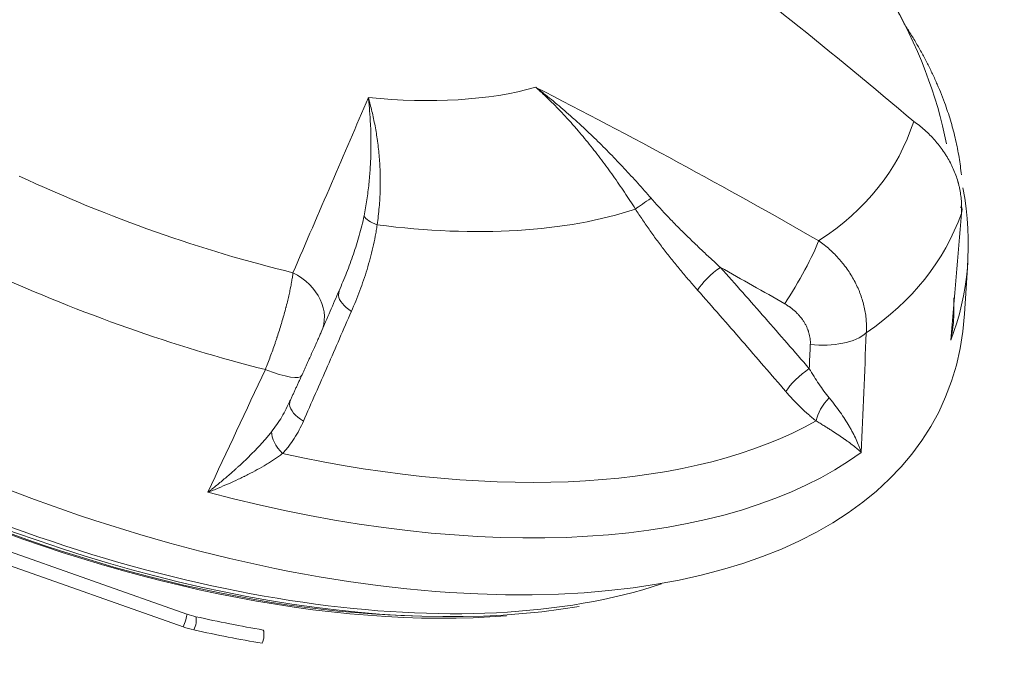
# Model space of a CAD drawing. Header units: millimetres. Extents: x 0 to 594, y 0 to 420.
# Tile 10 of 256: x 127.73 to 129.57, y 292.34 to 293.56. Entities that reach past the tile are written whole.
import ezdxf

# ---------------------------------------------------------------- set-up
doc = ezdxf.new("R2010")
doc.units = ezdxf.units.MM
doc.layers.add('1', color=7, linetype='Continuous', true_color=0xffffff)

msp = doc.modelspace()

# ---------------------------------------------------------------- linework, layer by layer
at = {"layer": '1', "color": 155, "linetype": 'Continuous', "lineweight": 18}
for p, q in [((129.4937, 293.2121), (129.494, 293.2158)), ((129.5006, 293.0139), (129.5065, 293.1097)), ((128.3295, 293.0569), (128.3282, 293.0483)), ((128.2381, 292.8517), (128.2368, 292.844))]:
    msp.add_line(p, q, dxfattribs=at)
at = {"layer": '1', "color": 155, "linetype": 'Continuous', "lineweight": 13}
for p, q in [((127.412, 292.675), (128.0448, 292.4517)), ((128.0376, 292.428), (127.4047, 292.6514))]:
    msp.add_line(p, q, dxfattribs=at)
at = {"layer": '1', "color": 155, "linetype": 'Continuous', "lineweight": 18}
for centre, major_axis, ratio, start_param, end_param in [((127.8666, 293.586), (-1.5907, 0.7454), 0.5071, 0, 3.339665), ((124.2832, 285.5787), (6.1611, -9.1579), 0.824572, 1.90384, 1.958677), ((127.8082, 293.4614), (-1.4613, 0.6847), 0.5071, 0.490866, 2.650613), ((127.8043, 293.4531), (1.4573, -0.6829), 0.5071, 3.770689, 5.654172), ((123.9494, 285.16), (-10.4328, 3.6031), 0.860643, 4.495008, 4.549845), ((127.7973, 293.4381), (-1.4399, 0.6747), 0.5071, 0.813076, 2.412244), ((127.7954, 293.4341), (1.4287, -0.6695), 0.5071, 3.992073, 5.432689), ((127.906, 293.67), (1.5581, -0.7301), 0.5071, 0.030499, 0.344423), ((129.3963, 293.2148), (-0.0997, 0.0082), 0.393821, 3.009135, 3.374917), ((124.6009, 285.155), (4.5462, 9.948), 0.016226, 5.624942, 5.637662), ((127.7881, 293.4185), (-1.4891, 0.6978), 0.5071, 1.983686, 2.068226), ((127.7815, 293.4045), (1.5054, -0.7054), 0.5071, 5.125279, 5.209819)]:
    msp.add_ellipse(centre, major_axis=major_axis, ratio=ratio, start_param=start_param, end_param=end_param, dxfattribs=at)
at = {"layer": '1', "color": 155, "linetype": 'Continuous', "lineweight": 13}
for centre, major_axis, ratio, start_param, end_param in [((127.9356, 293.7332), (-1.4992, 0.7025), 0.5071, 3.489384, 4.049465), ((128.063, 294.005), (-0.858, 0.402), 0.5071, 2.177115, 2.607836), ((124.5143, 285.1946), (-4.5878, -10.0389), 0.016226, 2.483349, 2.538186), ((128.0411, 293.9584), (-1.3462, 0.6308), 0.5071, 2.834287, 3.2073), ((128.0411, 293.9584), (-1.3462, 0.6308), 0.5071, 1.57765, 1.950663), ((128.918, 293.228), (-0.0422, -0.0268), 0.079987, 4.764945, 5.580472), ((128.4242, 293.1978), (0.0495, -0.0069), 0.45476, 3.467513, 4.283039), ((128.0299, 293.9344), (1.1107, -0.5204), 0.5071, 5.276578, 5.791558), ((127.9949, 293.8598), (1.4844, -0.6956), 0.5071, 5.993232, 6.331541), ((129.1805, 293.0806), (-0.0497, -0.0868), 0.109823, 1.046908, 2.570159), ((127.9949, 293.8598), (1.4844, -0.6956), 0.5071, 4.736595, 5.074904), ((128.2051, 293.021), (0.0918, -0.0396), 0.790964, 6.256663, 7.779914), ((129.0352, 293.0765), (-0.0373, -0.0332), 0.277896, 4.25212, 5.57547), ((123.9336, 285.1142), (10.3384, -3.5705), 0.860643, 1.353415, 1.366135), ((128.375, 293.0361), (0.0457, -0.0203), 0.524885, 3.448072, 4.445878), ((129.2285, 293.0043), (-0.0999, 0.0044), 0.493325, 1.42521, 2.670754), ((128.1685, 292.9395), (0.0908, -0.0418), 0.189262, 5.054167, 6.299711), ((129.2015, 292.887), (-0.0378, -0.0327), 0.283898, 4.255829, 5.611436), ((128.2836, 292.8309), (0.0457, -0.0203), 0.512806, 3.420925, 4.478298), ((129.2585, 292.8323), (-0.0304, -0.0397), 0.494697, 4.461775, 5.542612), ((127.9356, 293.7332), (-1.4992, 0.7025), 0.5071, 1.992123, 2.792828), ((128.2438, 292.7703), (0.0361, -0.0346), 0.54198, 3.592598, 4.673435), ((127.906, 293.67), (1.5581, -0.7301), 0.5071, 5.057047, 6.011089), ((128.0383, 292.4376), (-0.006, -0.017), 0.165618, 1.03072, 2.601517), ((128.0479, 292.4953), (0.0743, -0.0348), 0.5071, 4.905749, 5.125279), ((128.0549, 292.4328), (0.0039, 0.0176), 0.345839, 4.141418, 5.712215), ((128.0413, 292.4812), (-0.0906, 0.0424), 0.5071, 1.764157, 1.983686), ((128.1811, 292.4079), (-0.003, -0.0177), 0.411265, 0.980838, 2.551635)]:
    msp.add_ellipse(centre, major_axis=major_axis, ratio=ratio, start_param=start_param, end_param=end_param, dxfattribs=at)
at = {"layer": '1', "color": 155, "linetype": 'Continuous', "lineweight": 18}
for points, knots in [([(112.2999, 299.7931), (112.8231, 299.4833), (113.3473, 299.1751), (114.3975, 298.5619), (114.9235, 298.2569), (115.9773, 297.6497), (116.505, 297.3475), (117.5619, 296.7456), (118.0911, 296.4459), (119.1507, 295.8487), (119.6812, 295.5512), (120.7433, 294.958), (121.2748, 294.6623), (122.3387, 294.0723), (122.8711, 293.778), (123.9364, 293.1903), (124.4693, 292.8969), (125.5355, 292.3106), (126.0688, 292.0177), (127.1352, 291.4318), (127.6684, 291.1388), (128.4678, 290.6988), (128.7343, 290.5521), (129.267, 290.2583), (129.5333, 290.1113), (130.3317, 289.6698), (130.8636, 289.3747), (131.6603, 288.9302), (131.9257, 288.7818), (132.456, 288.4842), (132.721, 288.3351), (133.2503, 288.0359), (133.5147, 287.8859), (134.0429, 287.5848), (134.3066, 287.4338), (134.8334, 287.1305), (135.0964, 286.9782), (135.6214, 286.6722), (135.8835, 286.5184), (136.4066, 286.2093), (136.6677, 286.0538), (137.1885, 285.741), (137.4483, 285.5836), (137.7073, 285.425)], [0, 0, 0, 0, 0.0625, 0.0625, 0.125, 0.125, 0.1875, 0.1875, 0.25, 0.25, 0.3125, 0.3125, 0.375, 0.375, 0.4375, 0.4375, 0.5, 0.5, 0.5625, 0.5625, 0.625, 0.625, 0.65625, 0.65625, 0.6875, 0.6875, 0.75, 0.75, 0.78125, 0.78125, 0.8125, 0.8125, 0.84375, 0.84375, 0.875, 0.875, 0.90625, 0.90625, 0.9375, 0.9375, 0.96875, 0.96875, 1, 1, 1, 1]), ([(112.2999, 299.7931), (112.8231, 299.4833), (113.3473, 299.1751), (114.3975, 298.5619), (114.9235, 298.2569), (115.9773, 297.6497), (116.505, 297.3475), (117.5619, 296.7456), (118.0911, 296.4459), (119.1507, 295.8487), (119.6812, 295.5512), (120.7433, 294.958), (121.2748, 294.6623), (122.3387, 294.0723), (122.8711, 293.778), (123.9364, 293.1903), (124.4693, 292.8969), (125.5355, 292.3106), (126.0688, 292.0177), (127.1352, 291.4318), (127.6684, 291.1388), (128.4678, 290.6988), (128.7343, 290.5521), (129.267, 290.2583), (129.5333, 290.1113), (130.3317, 289.6698), (130.8636, 289.3747), (131.6603, 288.9302), (131.9257, 288.7818), (132.456, 288.4842), (132.721, 288.3351), (133.2503, 288.0359), (133.5147, 287.8859), (134.0429, 287.5848), (134.3066, 287.4338), (134.8334, 287.1305), (135.0964, 286.9782), (135.6214, 286.6722), (135.8835, 286.5184), (136.4066, 286.2093), (136.6677, 286.0538), (137.1885, 285.741), (137.4483, 285.5836), (137.7073, 285.425)], [0, 0, 0, 0, 0.0625, 0.0625, 0.125, 0.125, 0.1875, 0.1875, 0.25, 0.25, 0.3125, 0.3125, 0.375, 0.375, 0.4375, 0.4375, 0.5, 0.5, 0.5625, 0.5625, 0.625, 0.625, 0.65625, 0.65625, 0.6875, 0.6875, 0.75, 0.75, 0.78125, 0.78125, 0.8125, 0.8125, 0.84375, 0.84375, 0.875, 0.875, 0.90625, 0.90625, 0.9375, 0.9375, 0.96875, 0.96875, 1, 1, 1, 1]), ([(117.6608, 299.0491), (121.3277, 297.611), (125.0401, 296.3176), (132.54, 293.9695), (136.4925, 292.8685), (140.4802, 291.8794), (140.6468, 291.8383)], [0, 0, 0, 0, 0.489335, 0.489335, 0.97867, 1, 1, 1, 1]), ([(144.0646, 290.5914), (144.0019, 290.6057), (141.801, 291.1109), (137.5184, 292.2723), (131.2415, 294.1126), (126.2194, 295.7986), (123.2956, 296.8766), (122.409, 297.2118)], [0, 0, 0, 0, 0.008489, 0.298063, 0.586595, 0.874228, 1, 1, 1, 1]), ([(128.6979, 293.4376), (128.6982, 293.4373), (128.6985, 293.4371), (128.6991, 293.4366), (128.6994, 293.4364), (128.7003, 293.4357), (128.7022, 293.4343), (128.704, 293.4329), (128.7077, 293.43), (128.7101, 293.4281), (128.7174, 293.4223), (128.7223, 293.4185), (128.7367, 293.4067), (128.751, 293.3946), (128.765, 293.3822), (128.772, 293.376), (128.7743, 293.3739), (128.779, 293.3697), (128.7813, 293.3675), (128.7928, 293.3569), (128.8018, 293.3483), (128.8197, 293.3309), (128.8286, 293.322), (128.8461, 293.3041), (128.8547, 293.295), (128.8718, 293.2767), (128.8803, 293.2675), (128.8971, 293.2488), (128.9054, 293.2394), (128.9137, 293.23)], [0, 0, 0, 0, 0.003906, 0.003906, 0.007813, 0.007813, 0.015625, 0.03125, 0.03125, 0.0625, 0.0625, 0.125, 0.125, 0.25, 0.3125, 0.3125, 0.34375, 0.34375, 0.375, 0.375, 0.5, 0.5, 0.625, 0.625, 0.75, 0.75, 0.875, 0.875, 1, 1, 1, 1]), ([(128.8844, 293.2098), (128.8776, 293.2203), (128.8708, 293.2308), (128.8569, 293.2514), (128.8498, 293.2617), (128.8355, 293.2819), (128.8282, 293.2919), (128.8133, 293.3117), (128.8058, 293.3214), (128.7903, 293.3407), (128.7825, 293.3501), (128.7724, 293.3618), (128.7704, 293.3641), (128.7663, 293.3687), (128.7643, 293.371), (128.7581, 293.3779), (128.754, 293.3824), (128.7414, 293.3958), (128.7329, 293.4045), (128.72, 293.4171), (128.7134, 293.4234), (128.7057, 293.4305), (128.7018, 293.4341), (128.7, 293.4357), (128.6992, 293.4364), (128.699, 293.4366), (128.6988, 293.4367), (128.6988, 293.4368), (128.6984, 293.4371), (128.6981, 293.4373), (128.6979, 293.4376)], [0, 0, 0, 0, 0.125, 0.125, 0.25, 0.25, 0.375, 0.375, 0.5, 0.5, 0.625, 0.625, 0.65625, 0.65625, 0.6875, 0.6875, 0.75, 0.75, 0.875, 0.875, 0.9375, 0.96875, 0.984375, 0.992188, 0.994141, 0.995117, 0.995117, 0.996094, 0.996094, 1, 1, 1, 1]), ([(128.3763, 293.1971), (128.3783, 293.2072), (128.3801, 293.2173), (128.3831, 293.2371), (128.3843, 293.247), (128.3864, 293.2664), (128.3872, 293.2761), (128.3884, 293.2951), (128.3888, 293.3045), (128.3893, 293.3231), (128.3893, 293.3323), (128.3892, 293.3436), (128.3891, 293.3458), (128.389, 293.3503), (128.389, 293.3526), (128.3888, 293.3592), (128.3882, 293.3725), (128.3874, 293.3853), (128.3864, 293.3979), (128.386, 293.4021), (128.3854, 293.4083), (128.3852, 293.4103), (128.3849, 293.4134), (128.3847, 293.4149), (128.3846, 293.4164), (128.3845, 293.4172), (128.3845, 293.4174), (128.3844, 293.4179), (128.3844, 293.4182), (128.3843, 293.4184)], [0, 0, 0, 0, 0.125, 0.125, 0.25, 0.25, 0.375, 0.375, 0.5, 0.5, 0.625, 0.625, 0.65625, 0.65625, 0.6875, 0.6875, 0.75, 0.875, 0.875, 0.9375, 0.9375, 0.96875, 0.96875, 0.984375, 0.992188, 0.992188, 0.996094, 0.996094, 1, 1, 1, 1]), ([(128.3843, 293.4184), (128.3844, 293.4181), (128.3845, 293.4179), (128.3846, 293.4176), (128.3846, 293.4175), (128.3846, 293.4174), (128.3847, 293.4172), (128.3849, 293.4164), (128.3854, 293.4147), (128.3864, 293.411), (128.3884, 293.4035), (128.3901, 293.397), (128.3932, 293.3837), (128.3951, 293.3746), (128.3978, 293.3606), (128.3986, 293.3559), (128.3997, 293.3488), (128.4001, 293.3463), (128.4008, 293.3415), (128.4012, 293.3391), (128.4028, 293.3269), (128.4039, 293.3171), (128.4056, 293.297), (128.4062, 293.2868), (128.4068, 293.2662), (128.4068, 293.2557), (128.4062, 293.2346), (128.4056, 293.2239), (128.4037, 293.2022), (128.4024, 293.1913), (128.4008, 293.1802)], [0, 0, 0, 0, 0.003906, 0.003906, 0.004883, 0.004883, 0.005859, 0.007812, 0.015625, 0.03125, 0.0625, 0.125, 0.125, 0.25, 0.25, 0.3125, 0.3125, 0.34375, 0.34375, 0.375, 0.375, 0.5, 0.5, 0.625, 0.625, 0.75, 0.75, 0.875, 0.875, 1, 1, 1, 1]), ([(129.4946, 293.2014), (129.4949, 293.2054), (129.4952, 293.2133), (129.4948, 293.2252), (129.4934, 293.2372), (129.492, 293.2452), (129.4907, 293.2512), (129.49, 293.2542), (129.4892, 293.2572), (129.4888, 293.2588), (129.4886, 293.2593), (129.4883, 293.2603), (129.487, 293.2648), (129.4843, 293.2732), (129.4796, 293.2848), (129.4741, 293.2963), (129.47, 293.3037), (129.4666, 293.3093), (129.4655, 293.3111), (129.464, 293.3134), (129.4637, 293.3138), (129.4631, 293.3147), (129.4622, 293.3161), (129.4589, 293.321), (129.4531, 293.3289), (129.4448, 293.3389), (129.4359, 293.3484), (129.4295, 293.3544), (129.4254, 293.3581), (129.4246, 293.3588), (129.4229, 293.3602), (129.4221, 293.3609), (129.4195, 293.3631), (129.4144, 293.3673), (129.4091, 293.3712), (129.4054, 293.3737)], [0, 0, 0, 0, 0.0625, 0.125, 0.1875, 0.25, 0.25, 0.28125, 0.296875, 0.296875, 0.304688, 0.304688, 0.3125, 0.375, 0.4375, 0.5, 0.5625, 0.5625, 0.59375, 0.59375, 0.601563, 0.601563, 0.609375, 0.625, 0.6875, 0.75, 0.8125, 0.875, 0.875, 0.890625, 0.890625, 0.90625, 0.90625, 0.9375, 1, 1, 1, 1]), ([(128.9137, 293.23), (128.9188, 293.2241), (128.9239, 293.2184), (128.9344, 293.207), (128.9396, 293.2014), (128.9502, 293.1902), (128.9556, 293.1847), (128.9663, 293.1738), (128.9717, 293.1684), (128.9826, 293.1577), (128.9935, 293.1471), (129.01, 293.1314), (129.0267, 293.1158), (129.0379, 293.1056), (129.0435, 293.1006)], [0, 0, 0, 0, 0.125, 0.125, 0.25, 0.25, 0.375, 0.375, 0.5, 0.5, 0.625, 0.75, 0.875, 1, 1, 1, 1]), ([(128.3295, 293.0569), (128.332, 293.0625), (128.3368, 293.0737), (128.3437, 293.0906), (128.3481, 293.1021), (128.3523, 293.1136), (128.3544, 293.1193), (128.3584, 293.131), (128.3603, 293.1368), (128.364, 293.1486), (128.3657, 293.1545), (128.3691, 293.1665), (128.3707, 293.1725), (128.3737, 293.1847), (128.3751, 293.1909), (128.3763, 293.1971)], [0, 0, 0, 0, 0.125, 0.25, 0.375, 0.375, 0.5, 0.5, 0.625, 0.625, 0.75, 0.75, 0.875, 0.875, 1, 1, 1, 1]), ([(129.0008, 293.058), (128.9956, 293.0639), (128.9853, 293.0757), (128.97, 293.0938), (128.96, 293.1061), (128.95, 293.1184), (128.9451, 293.1246), (128.9353, 293.1372), (128.9305, 293.1436), (128.9209, 293.1564), (128.9162, 293.1629), (128.9069, 293.176), (128.9023, 293.1826), (128.8955, 293.1927), (128.891, 293.1994), (128.8866, 293.2063), (128.8844, 293.2098)], [0, 0, 0, 0, 0.125, 0.25, 0.375, 0.375, 0.5, 0.5, 0.625, 0.625, 0.75, 0.75, 0.875, 0.875, 0.9375, 1, 1, 1, 1]), ([(128.4008, 293.1802), (128.4003, 293.1766), (128.3992, 293.1694), (128.398, 293.1623), (128.396, 293.1517), (128.3945, 293.1447), (128.3913, 293.1308), (128.3896, 293.1239), (128.3859, 293.1103), (128.384, 293.1035), (128.3798, 293.0901), (128.3777, 293.0834), (128.3731, 293.0702), (128.3684, 293.0571), (128.3608, 293.0376), (128.3554, 293.0248), (128.3527, 293.0184)], [0, 0, 0, 0, 0.0625, 0.125, 0.125, 0.25, 0.25, 0.375, 0.375, 0.5, 0.5, 0.625, 0.625, 0.75, 0.875, 1, 1, 1, 1]), ([(129.2275, 293.1506), (129.2311, 293.148), (129.2381, 293.1427), (129.2481, 293.1342), (129.2576, 293.1252), (129.2635, 293.1188), (129.2678, 293.1139), (129.2699, 293.1114), (129.2724, 293.1084), (129.2734, 293.1071), (129.2741, 293.1063), (129.2744, 293.1058), (129.2774, 293.1019), (129.2826, 293.0949), (129.2895, 293.0841), (129.2958, 293.073), (129.2994, 293.0653), (129.302, 293.0595), (129.3032, 293.0566), (129.3044, 293.0537), (129.3051, 293.0517), (129.3055, 293.0507), (129.3073, 293.0458), (129.3099, 293.0378), (129.313, 293.0259), (129.3152, 293.014), (129.3161, 293.006), (129.3166, 293), (129.3168, 292.997), (129.3169, 292.994), (129.3169, 292.992), (129.3169, 292.991), (129.3169, 292.986), (129.3168, 292.982), (129.3165, 292.978)], [0, 0, 0, 0, 0.0625, 0.125, 0.1875, 0.25, 0.25, 0.28125, 0.296875, 0.304687, 0.304687, 0.3125, 0.3125, 0.375, 0.4375, 0.5, 0.5625, 0.5625, 0.59375, 0.609375, 0.609375, 0.625, 0.625, 0.6875, 0.75, 0.8125, 0.875, 0.875, 0.90625, 0.921875, 0.921875, 0.9375, 0.9375, 1, 1, 1, 1]), ([(128.1915, 292.9093), (128.1931, 292.9133), (128.1963, 292.9214), (128.2008, 292.9336), (128.2053, 292.9459), (128.2082, 292.9542), (128.2103, 292.9604), (128.2114, 292.9635), (128.2124, 292.9666), (128.2129, 292.9682), (128.2131, 292.9687), (128.2134, 292.9698), (128.215, 292.9744), (128.2178, 292.9832), (128.2215, 292.9953), (128.2251, 293.0073), (128.2273, 293.0152), (128.2288, 293.021), (128.2294, 293.0229), (128.23, 293.0253), (128.2301, 293.0258), (128.2304, 293.0268), (128.2307, 293.0282), (128.2321, 293.0335), (128.2342, 293.0418), (128.2366, 293.0525), (128.2387, 293.0627), (128.2399, 293.0692), (128.2406, 293.0732), (128.2408, 293.074), (128.241, 293.0756), (128.2412, 293.0764), (128.2416, 293.0787), (128.2423, 293.0833), (128.2429, 293.0876), (128.2432, 293.0905)], [0, 0, 0, 0, 0.0625, 0.125, 0.1875, 0.25, 0.25, 0.28125, 0.296875, 0.296875, 0.304687, 0.304687, 0.3125, 0.375, 0.4375, 0.5, 0.5625, 0.5625, 0.59375, 0.59375, 0.601562, 0.601562, 0.609375, 0.625, 0.6875, 0.75, 0.8125, 0.875, 0.875, 0.890625, 0.890625, 0.90625, 0.90625, 0.9375, 1, 1, 1, 1]), ([(129.1662, 292.868), (129.1388, 292.8998), (129.1114, 292.9315), (129.0563, 292.9948), (129.0286, 293.0264), (129.0008, 293.058)], [0, 0, 0, 0, 0.5, 0.5, 1, 1, 1, 1]), ([(129.4802, 293.0435), (129.4802, 293.0426), (129.4803, 293.0417), (129.4804, 293.0393), (129.4805, 293.0377), (129.4806, 293.0352), (129.4807, 293.0344), (129.4807, 293.0328), (129.4808, 293.0288), (129.4808, 293.0248), (129.4807, 293.0152), (129.4805, 293.0088), (129.4795, 292.9961), (129.4788, 292.9897), (129.4775, 292.9802), (129.4767, 292.9754), (129.4757, 292.9699), (129.4752, 292.9671), (129.4749, 292.9657), (129.4748, 292.9651), (129.4747, 292.9648), (129.4747, 292.9647), (129.4747, 292.9645), (129.4747, 292.9644), (129.4746, 292.9643)], [0, 0, 0, 0, 0.033291, 0.033291, 0.09371, 0.09371, 0.12392, 0.12392, 0.15413, 0.274968, 0.274968, 0.516646, 0.516646, 0.758323, 0.758323, 0.879161, 0.939581, 0.96979, 0.984895, 0.992448, 0.992448, 0.996224, 0.996224, 1, 1, 1, 1]), ([(128.3527, 293.0184), (128.3378, 292.9842), (128.3229, 292.95), (128.2929, 292.8815), (128.2779, 292.8472), (128.2629, 292.8128)], [0, 0, 0, 0, 0.5, 0.5, 1, 1, 1, 1]), ([(128.2961, 292.9794), (128.295, 292.977), (128.2928, 292.9719), (128.2903, 292.9661), (128.2882, 292.9616), (128.2875, 292.96), (128.2867, 292.958), (128.2865, 292.9576), (128.2861, 292.9568), (128.2856, 292.9555), (128.285, 292.9543), (128.2832, 292.9501), (128.2816, 292.9467), (128.2792, 292.9414), (128.2776, 292.9378), (128.276, 292.9341), (128.2749, 292.9318), (128.2745, 292.9308), (128.274, 292.9299), (128.2734, 292.9285), (128.2721, 292.9256), (128.27, 292.9209), (128.2674, 292.9152), (128.2647, 292.9094), (128.263, 292.9056), (128.2617, 292.9028), (128.2612, 292.9018), (128.2604, 292.8999), (128.2599, 292.8989), (128.2595, 292.898)], [0, 0, 0, 0, 0.125, 0.25, 0.25, 0.3125, 0.3125, 0.328125, 0.328125, 0.34375, 0.375, 0.375, 0.5, 0.5, 0.5625, 0.625, 0.625, 0.640625, 0.65625, 0.65625, 0.6875, 0.75, 0.8125, 0.875, 0.9375, 0.9375, 0.96875, 0.96875, 1, 1, 1, 1]), ([(129.2098, 292.911), (129.2127, 292.9061), (129.2157, 292.9012), (129.2217, 292.8917), (129.2247, 292.8871), (129.2309, 292.878), (129.2341, 292.8735), (129.2405, 292.8649), (129.2437, 292.8608), (129.247, 292.8567)], [0, 0, 0, 0, 0.25, 0.25, 0.5, 0.5, 0.75, 0.75, 1, 1, 1, 1]), ([(129.2228, 292.8132), (129.2203, 292.8151), (129.2154, 292.819), (129.2106, 292.8232), (129.2033, 292.8295), (129.1985, 292.8339), (129.1891, 292.8431), (129.1844, 292.8479), (129.1752, 292.8577), (129.1707, 292.8628), (129.1662, 292.868)], [0, 0, 0, 0, 0.125, 0.25, 0.25, 0.5, 0.5, 0.75, 0.75, 1, 1, 1, 1]), ([(128.2031, 292.7929), (128.2067, 292.7974), (128.21, 292.802), (128.2164, 292.8114), (128.2195, 292.8162), (128.2253, 292.826), (128.228, 292.831), (128.2333, 292.8412), (128.2358, 292.8464), (128.2381, 292.8517)], [0, 0, 0, 0, 0.25, 0.25, 0.5, 0.5, 0.75, 0.75, 1, 1, 1, 1]), ([(129.247, 292.8567), (129.249, 292.8544), (129.2527, 292.8498), (129.2562, 292.8452), (129.2613, 292.8385), (129.2646, 292.834), (129.2708, 292.8252), (129.2737, 292.8208), (129.2793, 292.8121), (129.2819, 292.8078), (129.2856, 292.8014), (129.2868, 292.7993), (129.2886, 292.7961), (129.2892, 292.7951), (129.2903, 292.793), (129.2931, 292.7877), (129.2977, 292.7784), (129.3013, 292.7703), (129.3037, 292.7643), (129.3048, 292.7613), (129.3061, 292.7578), (129.3067, 292.7561), (129.307, 292.7553), (129.3071, 292.7549), (129.3071, 292.7547), (129.3071, 292.7547), (129.3072, 292.7547), (129.3072, 292.7546), (129.3072, 292.7545), (129.3072, 292.7544)], [0, 0, 0, 0, 0.0625, 0.125, 0.125, 0.25, 0.25, 0.375, 0.375, 0.5, 0.5, 0.5625, 0.5625, 0.59375, 0.59375, 0.625, 0.75, 0.875, 0.875, 0.9375, 0.96875, 0.984375, 0.992188, 0.996094, 0.996094, 0.99707, 0.99707, 0.998047, 1, 1, 1, 1]), ([(128.2629, 292.8128), (128.2604, 292.8072), (128.2577, 292.8016), (128.252, 292.7909), (128.249, 292.7857), (128.2425, 292.7755), (128.239, 292.7706), (128.2335, 292.7635), (128.2297, 292.7588), (128.2257, 292.7543), (128.2236, 292.7521)], [0, 0, 0, 0, 0.25, 0.25, 0.5, 0.5, 0.75, 0.75, 0.875, 1, 1, 1, 1]), ([(129.3072, 292.7544), (129.3072, 292.7544), (129.3072, 292.7545), (129.3071, 292.7545), (129.3071, 292.7546), (129.307, 292.7547), (129.3068, 292.7548), (129.3063, 292.7553), (129.3053, 292.7562), (129.3033, 292.7579), (129.3015, 292.7595), (129.2977, 292.7626), (129.2924, 292.7669), (129.2864, 292.7715), (129.2816, 292.775), (129.2795, 292.7764), (129.2774, 292.7779), (129.2766, 292.7785), (129.2762, 292.7788), (129.2749, 292.7797), (129.274, 292.7803), (129.2696, 292.7834), (129.2659, 292.7859), (129.2582, 292.791), (129.2542, 292.7936), (129.248, 292.7976), (129.2437, 292.8003), (129.2371, 292.8045), (129.2301, 292.8087), (129.2253, 292.8117), (129.2228, 292.8132)], [0, 0, 0, 0, 0.001953, 0.001953, 0.003906, 0.003906, 0.007813, 0.015625, 0.03125, 0.0625, 0.125, 0.125, 0.25, 0.375, 0.375, 0.4375, 0.453125, 0.453125, 0.46875, 0.46875, 0.5, 0.5, 0.625, 0.625, 0.75, 0.75, 0.8125, 0.875, 0.9375, 1, 1, 1, 1]), ([(128.0839, 292.6797), (128.084, 292.6797), (128.0842, 292.6798), (128.0843, 292.6799), (128.0844, 292.68), (128.0844, 292.68), (128.0846, 292.6802), (128.0852, 292.6806), (128.0864, 292.6816), (128.0888, 292.6835), (128.0936, 292.6873), (128.0977, 292.6906), (128.1059, 292.6973), (128.1113, 292.7017), (128.122, 292.7108), (128.1286, 292.7165), (128.1351, 292.7224), (128.1377, 292.7247), (128.139, 292.7259), (128.1428, 292.7294), (128.1454, 292.7318), (128.1529, 292.7388), (128.1579, 292.7436), (128.1676, 292.7532), (128.1723, 292.7581), (128.1816, 292.7678), (128.1861, 292.7728), (128.1927, 292.7803), (128.197, 292.7853), (128.2011, 292.7904), (128.2031, 292.7929)], [0, 0, 0, 0, 0.001953, 0.00293, 0.00293, 0.003906, 0.003906, 0.007813, 0.015625, 0.03125, 0.0625, 0.125, 0.125, 0.25, 0.25, 0.375, 0.40625, 0.40625, 0.4375, 0.4375, 0.5, 0.5, 0.625, 0.625, 0.75, 0.75, 0.875, 0.875, 0.9375, 1, 1, 1, 1]), ([(128.2236, 292.7521), (128.2213, 292.7503), (128.2164, 292.7468), (128.2089, 292.7416), (128.2011, 292.7366), (128.1958, 292.7333), (128.1877, 292.7284), (128.1821, 292.7252), (128.1708, 292.719), (128.165, 292.7159), (128.1575, 292.7121), (128.156, 292.7114), (128.1538, 292.7103), (128.153, 292.7099), (128.1515, 292.7091), (128.1477, 292.7073), (128.1439, 292.7054), (128.1348, 292.7011), (128.1286, 292.6983), (128.116, 292.6928), (128.1097, 292.6901), (128.1001, 292.6861), (128.0953, 292.6841), (128.0896, 292.6819), (128.0868, 292.6808), (128.0854, 292.6802), (128.0848, 292.68), (128.0844, 292.6799), (128.0843, 292.6798), (128.0841, 292.6797), (128.084, 292.6797), (128.0839, 292.6797)], [0, 0, 0, 0, 0.0625, 0.125, 0.1875, 0.25, 0.25, 0.375, 0.375, 0.5, 0.5, 0.53125, 0.53125, 0.546875, 0.546875, 0.5625, 0.625, 0.625, 0.75, 0.75, 0.875, 0.875, 0.9375, 0.96875, 0.984375, 0.992188, 0.996094, 0.996094, 0.998047, 0.998047, 1, 1, 1, 1])]:
    msp.add_open_spline(points, degree=3, knots=knots, dxfattribs=at)
for points, degree in [([(129.386, 293.5587), (129.3039, 293.7348), (129.1339, 293.9008)], 2), ([(129.4946, 293.2737), (129.4802, 293.4169), (129.386, 293.5587)], 2), ([(129.4746, 292.9643), (129.4814, 293.0433), (129.488, 293.1224), (129.4946, 293.2014)], 3), ([(129.3165, 292.978), (129.3135, 292.9035), (129.3104, 292.829), (129.3072, 292.7544)], 3), ([(128.0839, 292.6797), (128.1198, 292.7562), (128.1556, 292.8328), (128.1915, 292.9093)], 3), ([(128.2369, 292.849), (128.2594, 292.8977)], 1)]:
    msp.add_open_spline(points, degree=degree, dxfattribs=at)
at = {"layer": '1', "color": 155, "linetype": 'Continuous', "lineweight": 13}
for points, knots in [([(129.0435, 293.1006), (129.0715, 293.0691), (129.0993, 293.0376), (129.1547, 292.9744), (129.1823, 292.9428), (129.2098, 292.911)], [0, 0, 0, 0, 0.5, 0.5, 1, 1, 1, 1]), ([(129.2118, 292.9562), (129.2119, 292.958), (129.2119, 292.9617), (129.2115, 292.9672), (129.2105, 292.9727), (129.2096, 292.9764), (129.2088, 292.9791), (129.2086, 292.98), (129.2081, 292.9814), (129.208, 292.9818), (129.2076, 292.9827), (129.2068, 292.985), (129.2051, 292.989), (129.2025, 292.9942), (129.1995, 292.9993), (129.1973, 293.0025), (129.1958, 293.0046), (129.1955, 293.005), (129.1949, 293.0058), (129.1946, 293.0062), (129.1936, 293.0073), (129.1917, 293.0097), (129.1884, 293.0135), (129.1855, 293.0163), (129.181, 293.0205), (129.1778, 293.0231), (129.174, 293.0259), (129.1736, 293.0262), (129.1728, 293.0268), (129.1715, 293.0277), (129.1684, 293.0297), (129.1657, 293.0314), (129.1639, 293.0324)], [0, 0, 0, 0, 0.0625, 0.125, 0.1875, 0.25, 0.25, 0.28125, 0.28125, 0.296875, 0.296875, 0.3125, 0.375, 0.4375, 0.5, 0.5625, 0.5625, 0.578125, 0.578125, 0.59375, 0.59375, 0.625, 0.6875, 0.75, 0.75, 0.875, 0.875, 0.890625, 0.890625, 0.90625, 0.9375, 1, 1, 1, 1])]:
    msp.add_open_spline(points, degree=3, knots=knots, dxfattribs=at)
msp.add_open_spline([(129.2098, 292.911), (129.2105, 292.9261), (129.2112, 292.9411), (129.2118, 292.9562)], degree=3, dxfattribs=at)

doc.saveas('drawing.dxf')
